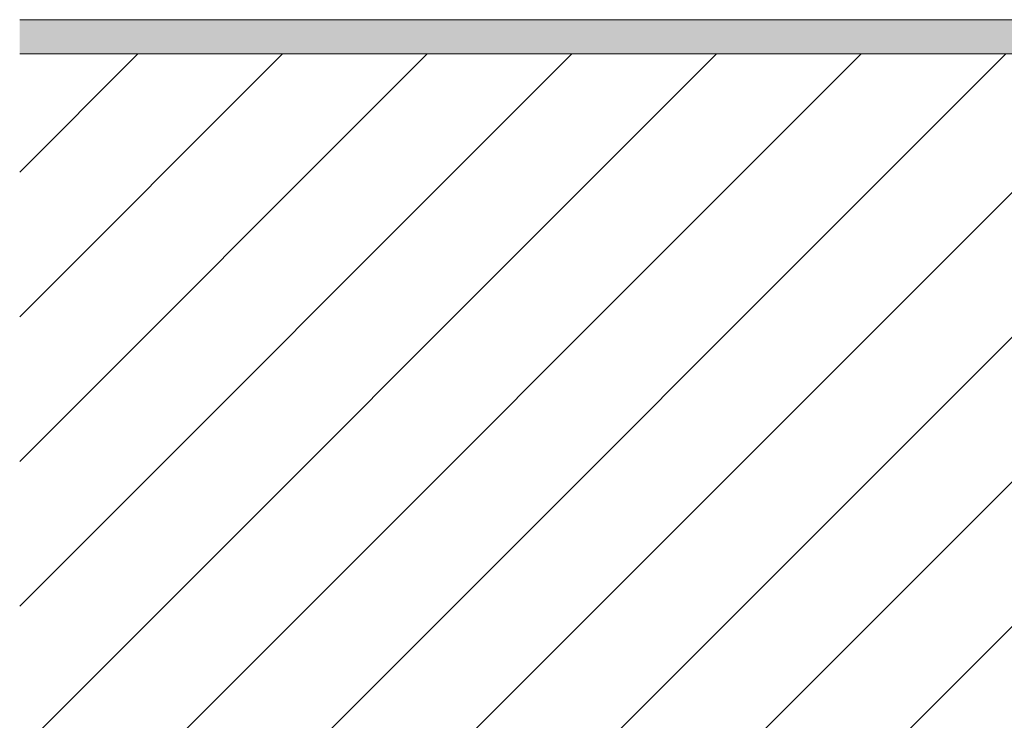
# Model space of a CAD drawing. Header units: millimetres. Extents: x -40968 to 13979, y -19284 to 4746.
# Tile 130 of 256: x -16936 to -16648, y -1399 to -1194. Entities that reach past the tile are written whole.
import ezdxf

# ---------------------------------------------------------------- set-up
doc = ezdxf.new("R2010")
doc.units = ezdxf.units.MM
doc.header["$MEASUREMENT"] = 0
doc.layers.add('12_FAÇ_Façana', color=7, linetype='Continuous')
doc.layers.add('12_FAÇ_Façana_Pluma_Nº__176', color=7, linetype='Continuous', lineweight=15, true_color=0x93a0c6)
doc.layers.add('12_FAÇ_Façana_Pluma_Nº__2', color=8, linetype='Continuous', lineweight=5)
doc.layers.add('12_FAÇ_Façana_Pluma_Nº__7', color=7, linetype='Continuous', lineweight=5)

# ---------------------------------------------------------------- blocks, each defined once
blk = doc.blocks.new('Muro_12_1', base_point=(-16936.43, -1193.98))
at = {"layer": '12_FAÇ_Façana_Pluma_Nº__176', "linetype": 'Continuous', "lineweight": 0, "true_color": 0x495063}
blk.add_hatch(color=251, dxfattribs=at).paths.add_polyline_path([(-14135.93, -1193.98), (-16936.43, -1193.98), (-16936.43, -1203.98), (-14135.93, -1203.98)])
at = {"layer": '12_FAÇ_Façana_Pluma_Nº__2', "linetype": 'Continuous', "lineweight": 5}
h = blk.add_hatch(dxfattribs=at)
h.set_pattern_fill('Ceramic_0001', color=8, style=0, pattern_type=2)
h.set_pattern_definition([(45, (0, 0), (-21.213203, 21.213203), [])])
h.paths.add_polyline_path([(-16936.43, -1418.98), (-14135.93, -1418.98), (-14135.93, -1203.98), (-16936.43, -1203.98)])
at = {"layer": '12_FAÇ_Façana_Pluma_Nº__7', "color": 7, "linetype": 'Continuous', "lineweight": 5}
blk.add_line((-14135.93, -1203.98), (-16936.43, -1203.98), dxfattribs=at)
at = {"layer": '12_FAÇ_Façana_Pluma_Nº__7', "color": 7, "linetype": 'Continuous', "lineweight": 5, "flags": 128}
blk.add_lwpolyline([(-14135.93, -1193.98), (-16936.43, -1193.98)], dxfattribs=at)

msp = doc.modelspace()

# ---------------------------------------------------------------- block references
at = {"layer": '12_FAÇ_Façana', "color": 7, "lineweight": 20}
msp.add_blockref('Muro_12_1', (-16936.43, -1193.98), dxfattribs=at)

doc.saveas('drawing.dxf')
